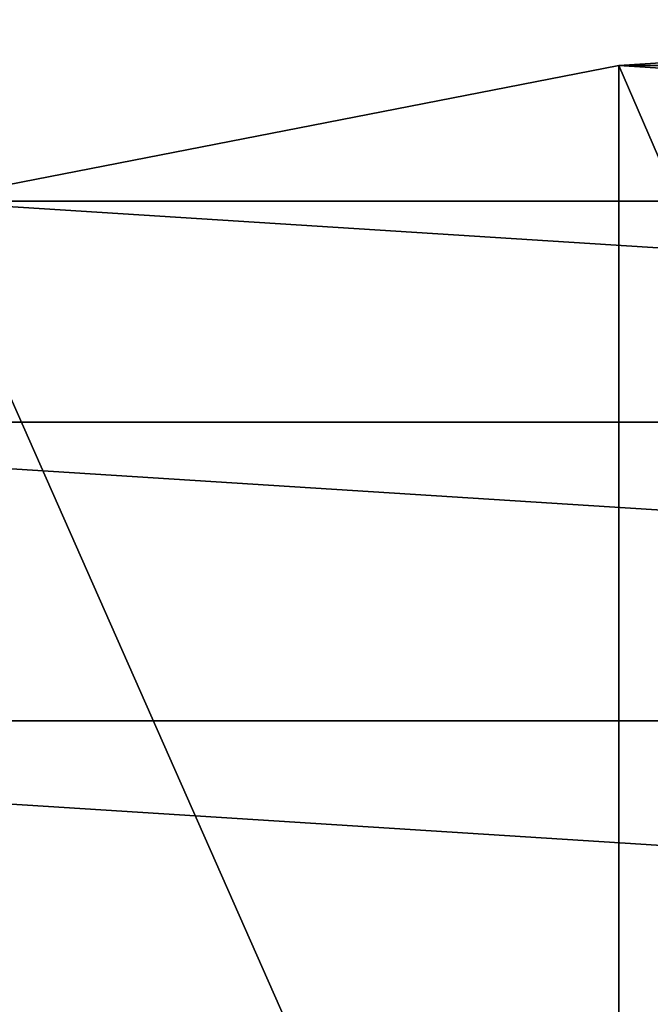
# Model space of a CAD drawing. Header units: millimetres. Extents: x 0 to 54, y -56 to 65.
# Tile 243 of 256: x 19.22 to 23.26, y 23.26 to 29.56. Entities that reach past the tile are written whole.
import ezdxf

# ---------------------------------------------------------------- set-up
doc = ezdxf.new("R2010")
doc.units = ezdxf.units.MM
doc.header["$LTSCALE"] = 25.4
doc.layers.get('0').update_dxf_attribs({"true_color": 0xff5454})

# ---------------------------------------------------------------- blocks, each defined once
blk = doc.blocks.new('SPIKE-LED-M-9100.STL')
at = {"color": 250, "true_color": 0x262626}
mesh = blk.add_polyface(dxfattribs=at)
corners = [(23.0614, -4.3253, 39.5047), (32.2813, -4.3253, 39.5047), (27.6714, -4.6183, 39.1918), (18.6096, -3.4561, 40.4326), (36.7332, -3.4561, 40.4326), (14.4685, -2.0406, 41.9437), (40.8742, -2.0406, 41.9437), (10.7803, -0.1274, 43.9862), (44.5624, -0.1274, 43.9862), (7.6714, 2.218, 46.4901), (47.6714, 2.218, 46.4901), (27.3334, 6.5566, 51.1218), (20.0081, 9.7147, 54.4932), (7.6714, 22.7271, 68.3848), (20.3461, 15.6306, 60.8089), (28.0094, 18.3885, 63.7531), (34.9967, 9.3145, 54.066), (47.6714, 22.7271, 68.3848), (35.3347, 15.2304, 60.3816), (10.7803, 25.0724, 70.8886), (44.5624, 25.0724, 70.8886), (14.4685, 26.9857, 72.9311), (40.8742, 26.9857, 72.9311), (18.6096, 28.4011, 74.4422), (36.7332, 28.4011, 74.4422), (23.0614, 29.2703, 75.3701), (32.2813, 29.2703, 75.3701), (27.6714, 29.5634, 75.683)]
mesh.append_faces([[corners[k] for k in face] for face in [(0, 1, 2), (26, 25, 27)]], dxfattribs={"vtx0": -1, "color": 250})
mesh.append_faces([[corners[k] for k in face] for face in [(1, 3, 4), (4, 5, 6), (6, 7, 8), (8, 9, 10), (11, 9, 12), (12, 13, 14), (14, 13, 15), (10, 16, 17), (16, 10, 11), (17, 19, 20), (20, 21, 22), (22, 23, 24), (24, 25, 26)]], dxfattribs={"vtx0": -1, "vtx1": -1, "color": 250})
mesh.append_faces([[corners[k] for k in face] for face in [(10, 9, 11), (17, 15, 13)]], dxfattribs={"vtx0": -1, "vtx1": -1, "vtx2": -1, "color": 250})
mesh.append_faces([[corners[k] for k in face] for face in [(1, 0, 3), (4, 3, 5), (6, 5, 7), (8, 7, 9), (12, 9, 13), (17, 16, 18), (17, 18, 15), (17, 13, 19), (20, 19, 21), (22, 21, 23), (24, 23, 25)]], dxfattribs={"vtx0": -1, "vtx2": -1, "color": 250})
mesh = blk.add_polyface(dxfattribs=at)
corners = [(27.6714, 18.616, 85.9375), (23.0614, 29.2703, 75.3701), (23.0614, 18.323, 85.6247), (27.6714, 29.5634, 75.683)]
mesh.append_faces([[corners[k] for k in face] for face in [(0, 1, 2), (1, 0, 3)]], dxfattribs={"vtx0": -1, "color": 250})
mesh = blk.add_polyface(dxfattribs=at)
corners = [(23.0614, 18.323, 85.6247), (18.6096, 28.4011, 74.4422), (18.6096, 17.4538, 84.6967), (23.0614, 29.2703, 75.3701)]
mesh.append_faces([[corners[k] for k in face] for face in [(0, 1, 2), (1, 0, 3)]], dxfattribs={"vtx0": -1, "color": 250})

msp = doc.modelspace()

# ---------------------------------------------------------------- block references
at = {"color": 0}
msp.add_blockref('SPIKE-LED-M-9100.STL', (0, 0), dxfattribs=at)

doc.saveas('drawing.dxf')
